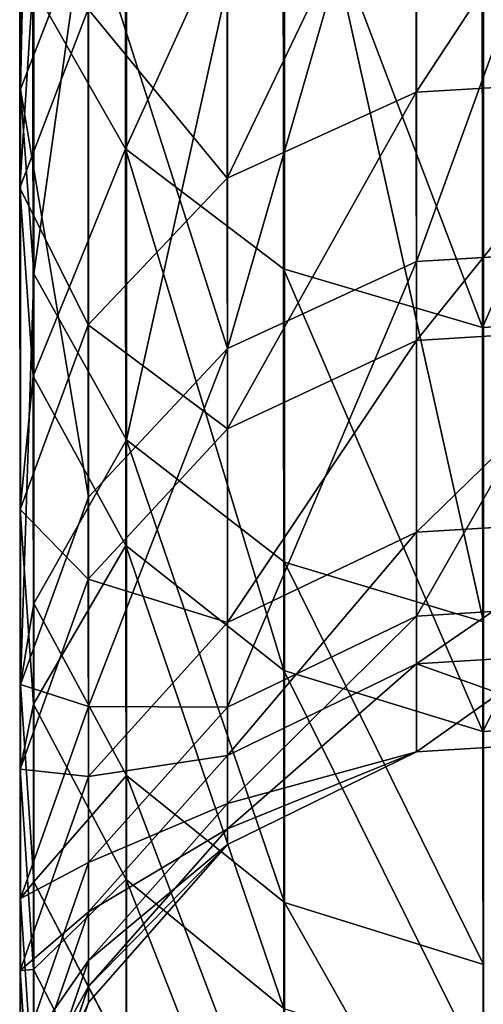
# Model space of a CAD drawing. Extents: x 0 to 230, y 0 to 588.
# Tile 5 of 256: x 124.56 to 126.92, y 96.72 to 101.74. Entities that reach past the tile are written whole.
import ezdxf

# ---------------------------------------------------------------- set-up
doc = ezdxf.new("R2010")
doc.units = 0
doc.header["$LTSCALE"] = 25.4
doc.layers.get('0').update_dxf_attribs({"color": 13, "linetype": 'CONTINUOUS'})

# ---------------------------------------------------------------- blocks, each defined once
blk = doc.blocks.new('VIPER-I-6512-6513_STL_3')
at = {"color": 7}
for p, q in [((-3.1114, 110.1819, 752.6108), (-3.1114, 114.2438, 746.2125)), ((-3.1114, 110.1819, 752.6108), (-3.1114, 114.2438, 746.2125)), ((-3.0436, 113.3783, 745.5815), (-3.0436, 109.2402, 752.1009)), ((-3.0436, 113.3783, 745.5815), (-3.0436, 109.2402, 752.1009)), ((-2.5711, 108.3931, 751.6422), (-2.5711, 112.5997, 745.0139)), ((-2.5711, 108.3931, 751.6422), (-2.5711, 112.5997, 745.0139)), ((-2.5769, 112.229, 804.2966), (-2.5751, 109.8774, 800.5984)), ((-2.5769, 112.229, 804.2966), (-2.5751, 109.8774, 800.5984)), ((-1.0916, 109.3031, 760.1459), (-1.0916, 112.1982, 753.7025)), ((-1.0916, 109.3031, 760.1459), (-1.0916, 112.1982, 753.7025)), ((-1.7659, 107.7694, 751.3045), (-1.7659, 112.0265, 744.596)), ((-1.7659, 107.7694, 751.3045), (-1.7659, 112.0265, 744.596)), ((-2.055, 111.7828, 753.4775), (-2.055, 108.8585, 759.9861)), ((-2.055, 111.7828, 753.4775), (-2.055, 108.8585, 759.9861)), ((-1.0933, 110.1661, 791.403), (-1.0942, 111.7374, 794.9284)), ((-1.0933, 110.1661, 791.403), (-1.0942, 111.7374, 794.9284)), ((-3.1153, 111.6325, 799.5697), (-3.114, 109.6791, 795.9385)), ((-3.1153, 111.6325, 799.5697), (-3.114, 109.6791, 795.9385)), ((-1.77, 109.2656, 800.9572), (-1.7718, 111.6445, 804.6985)), ((-1.77, 109.2656, 800.9572), (-1.7718, 111.6445, 804.6985)), ((-0.7565, 111.3586, 804.8956), (-0.7548, 108.9662, 801.1331)), ((-0.7565, 111.3586, 804.8956), (-0.7548, 108.9662, 801.1331)), ((-2.0567, 109.7276, 791.5787), (-2.0576, 111.3132, 795.1364)), ((-2.0567, 109.7276, 791.5787), (-2.0576, 111.3132, 795.1364)), ((-3.1114, 110.1819, 752.6108), (-2.7643, 111.0747, 753.0942)), ((-3.1114, 110.1819, 752.6108), (-2.7643, 111.0747, 753.0942)), ((-2.7643, 108.1008, 759.7138), (-2.7643, 111.0747, 753.0942)), ((-2.7643, 108.1008, 759.7138), (-2.7643, 111.0747, 753.0942)), ((-2.5751, 109.8774, 800.5984), (-3.0475, 110.7086, 800.1111)), ((-3.0475, 110.7086, 800.1111), (-3.0463, 108.7178, 796.4105)), ((-2.5751, 109.8774, 800.5984), (-3.0475, 110.7086, 800.1111)), ((-3.0475, 110.7086, 800.1111), (-3.0463, 108.7178, 796.4105)), ((-3.114, 109.6791, 795.9385), (-2.7668, 110.5904, 795.4911)), ((-3.114, 109.6791, 795.9385), (-2.7668, 110.5904, 795.4911)), ((-2.766, 108.9802, 791.8782), (-2.7668, 110.5904, 795.4911)), ((-2.766, 108.9802, 791.8782), (-2.7668, 110.5904, 795.4911)), ((-1.0933, 110.1661, 791.403), (-0.0224, 110.2291, 791.378)), ((-1.0933, 110.1661, 791.403), (-0.0224, 110.2291, 791.378)), ((-3.1114, 110.1819, 752.6108), (-3.0436, 109.2402, 752.1009)), ((-3.1114, 110.1819, 752.6108), (-3.1114, 107.1454, 759.3705)), ((-3.1114, 110.1819, 752.6108), (-3.1114, 107.1454, 759.3705)), ((-3.1114, 110.1819, 752.6108), (-3.0436, 109.2402, 752.1009)), ((-2.0567, 109.7276, 791.5787), (-1.0933, 110.1661, 791.403)), ((-2.0567, 109.7276, 791.5787), (-1.0933, 110.1661, 791.403)), ((-1.0927, 108.9004, 787.8651), (-1.0933, 110.1661, 791.403)), ((-1.0927, 108.9004, 787.8651), (-1.0933, 110.1661, 791.403)), ((-1.77, 109.2656, 800.9572), (-2.5751, 109.8774, 800.5984)), ((-2.5751, 109.8774, 800.5984), (-2.5739, 107.8531, 796.8353)), ((-1.77, 109.2656, 800.9572), (-2.5751, 109.8774, 800.5984)), ((-2.5751, 109.8774, 800.5984), (-2.5739, 107.8531, 796.8353)), ((-2.766, 108.9802, 791.8782), (-2.0567, 109.7276, 791.5787)), ((-2.766, 108.9802, 791.8782), (-2.0567, 109.7276, 791.5787)), ((-2.0561, 108.4497, 788.0068), (-2.0567, 109.7276, 791.5787)), ((-2.0561, 108.4497, 788.0068), (-2.0567, 109.7276, 791.5787)), ((-3.0463, 108.7178, 796.4105), (-3.114, 109.6791, 795.9385)), ((-3.114, 109.6791, 795.9385), (-3.1131, 108.0378, 792.2561)), ((-3.0463, 108.7178, 796.4105), (-3.114, 109.6791, 795.9385)), ((-3.114, 109.6791, 795.9385), (-3.1131, 108.0378, 792.2561)), ((-1.0916, 109.3031, 760.1459), (-0.0208, 109.367, 760.1688)), ((-1.0916, 109.3031, 760.1459), (-0.0208, 109.367, 760.1688)), ((-2.055, 108.8585, 759.9861), (-1.0916, 109.3031, 760.1459)), ((-2.055, 108.8585, 759.9861), (-1.0916, 109.3031, 760.1459)), ((-1.0917, 107.4936, 766.8054), (-1.0916, 109.3031, 760.1459)), ((-1.0917, 107.4936, 766.8054), (-1.0916, 109.3031, 760.1459)), ((-1.7687, 107.2165, 797.1481), (-1.77, 109.2656, 800.9572)), ((-0.7548, 108.9662, 801.1331), (-1.77, 109.2656, 800.9572)), ((-1.7687, 107.2165, 797.1481), (-1.77, 109.2656, 800.9572)), ((-0.7548, 108.9662, 801.1331), (-1.77, 109.2656, 800.9572)), ((-3.1114, 107.1454, 759.3705), (-3.0436, 109.2402, 752.1009)), ((-3.1114, 107.1454, 759.3705), (-3.0436, 109.2402, 752.1009)), ((-2.5711, 108.3931, 751.6422), (-3.0436, 109.2402, 752.1009)), ((-3.0436, 109.2402, 752.1009), (-3.0436, 107.5587, 755.4955)), ((-2.5711, 108.3931, 751.6422), (-3.0436, 109.2402, 752.1009)), ((-3.0436, 109.2402, 752.1009), (-3.0436, 107.5587, 755.4955)), ((0.3161, 109.0249, 801.0991), (-0.7548, 108.9662, 801.1331)), ((0.3161, 109.0249, 801.0991), (-0.7548, 108.9662, 801.1331)), ((-3.1131, 108.0378, 792.2561), (-2.766, 108.9802, 791.8782)), ((-3.1131, 108.0378, 792.2561), (-2.766, 108.9802, 791.8782)), ((-2.7654, 107.6817, 788.2485), (-2.766, 108.9802, 791.8782)), ((-2.7654, 107.6817, 788.2485), (-2.766, 108.9802, 791.8782)), ((-1.0927, 108.9004, 787.8651), (-0.0219, 108.9651, 787.8448)), ((-1.0927, 108.9004, 787.8651), (-0.0219, 108.9651, 787.8448)), ((-0.7548, 108.9662, 801.1331), (-0.7535, 106.905, 797.3013)), ((-0.7548, 108.9662, 801.1331), (-0.7535, 106.905, 797.3013)), ((-2.0561, 108.4497, 788.0068), (-1.0927, 108.9004, 787.8651)), ((-2.0561, 108.4497, 788.0068), (-1.0927, 108.9004, 787.8651)), ((-1.0923, 107.9211, 784.2673), (-1.0927, 108.9004, 787.8651)), ((-1.0923, 107.9211, 784.2673), (-1.0927, 108.9004, 787.8651)), ((-2.7643, 108.1008, 759.7138), (-2.055, 108.8585, 759.9861)), ((-2.055, 108.8585, 759.9861), (-2.7643, 107.0321, 763.0977)), ((-2.055, 108.8585, 759.9861), (-2.7643, 107.0321, 763.0977)), ((-2.7643, 108.1008, 759.7138), (-2.055, 108.8585, 759.9861)), ((-2.055, 108.8585, 759.9861), (-2.0551, 107.0291, 766.7193)), ((-2.055, 108.8585, 759.9861), (-2.0551, 107.0291, 766.7193)), ((-2.5739, 107.8531, 796.8353), (-3.0463, 108.7178, 796.4105)), ((-3.0463, 108.7178, 796.4105), (-3.0454, 107.0439, 792.6547)), ((-2.5739, 107.8531, 796.8353), (-3.0463, 108.7178, 796.4105)), ((-3.0463, 108.7178, 796.4105), (-3.0454, 107.0439, 792.6547)), ((-2.7654, 107.6817, 788.2485), (-2.0561, 108.4497, 788.0068)), ((-2.7654, 107.6817, 788.2485), (-2.0561, 108.4497, 788.0068)), ((-2.0557, 107.4607, 784.3729), (-2.0561, 108.4497, 788.0068)), ((-2.0557, 107.4607, 784.3729), (-2.0561, 108.4497, 788.0068)), ((-1.7659, 107.7694, 751.3045), (-2.5711, 108.3931, 751.6422)), ((-2.5711, 108.3931, 751.6422), (-2.5711, 106.6801, 755.1005)), ((-1.7659, 107.7694, 751.3045), (-2.5711, 108.3931, 751.6422)), ((-2.5711, 108.3931, 751.6422), (-2.5711, 106.6801, 755.1005)), ((-2.7643, 108.1008, 759.7138), (-3.1114, 107.1454, 759.3705)), ((-2.7643, 108.1008, 759.7138), (-3.1114, 107.1454, 759.3705)), ((-2.7643, 108.1008, 759.7138), (-2.7643, 107.0321, 763.0977)), ((-2.7643, 108.1008, 759.7138), (-2.7643, 107.0321, 763.0977)), ((-3.0454, 107.0439, 792.6547), (-3.1131, 108.0378, 792.2561)), ((-3.1131, 108.0378, 792.2561), (-3.1125, 106.7133, 788.5534)), ((-3.0454, 107.0439, 792.6547), (-3.1131, 108.0378, 792.2561)), ((-3.1131, 108.0378, 792.2561), (-3.1125, 106.7133, 788.5534)), ((-1.0923, 107.9211, 784.2673), (-0.0215, 107.9873, 784.2521)), ((-1.0923, 107.9211, 784.2673), (-0.0215, 107.9873, 784.2521)), ((-2.0557, 107.4607, 784.3729), (-1.0923, 107.9211, 784.2673)), ((-2.0557, 107.4607, 784.3729), (-1.0923, 107.9211, 784.2673)), ((-1.0921, 107.2499, 780.6927), (-1.0923, 107.9211, 784.2673)), ((-1.0921, 107.2499, 780.6927), (-1.0923, 107.9211, 784.2673)), ((-1.7687, 107.2165, 797.1481), (-2.5739, 107.8531, 796.8353)), ((-2.5739, 107.8531, 796.8353), (-2.5729, 106.1497, 793.0133)), ((-1.7687, 107.2165, 797.1481), (-2.5739, 107.8531, 796.8353)), ((-2.5739, 107.8531, 796.8353), (-2.5729, 106.1497, 793.0133)), ((-0.7506, 107.4641, 751.1392), (-1.7659, 107.7694, 751.3045)), ((-1.7659, 107.7694, 751.3045), (-1.7659, 106.0332, 754.8097)), ((-0.7506, 107.4641, 751.1392), (-1.7659, 107.7694, 751.3045)), ((-1.7659, 107.7694, 751.3045), (-1.7659, 106.0332, 754.8097)), ((-3.1125, 106.7133, 788.5534), (-2.7654, 107.6817, 788.2485)), ((-3.1125, 106.7133, 788.5534), (-2.7654, 107.6817, 788.2485)), ((-2.765, 106.6759, 784.5531), (-2.7654, 107.6817, 788.2485)), ((-2.765, 106.6759, 784.5531), (-2.7654, 107.6817, 788.2485)), ((-3.1114, 107.1454, 759.3705), (-3.0436, 107.5587, 755.4955)), ((-3.1114, 107.1454, 759.3705), (-3.0436, 107.5587, 755.4955)), ((-3.0436, 107.5587, 755.4955), (-3.0436, 106.1377, 759.0084)), ((-3.0436, 107.5587, 755.4955), (-2.5711, 106.6801, 755.1005)), ((-3.0436, 107.5587, 755.4955), (-3.0436, 106.1377, 759.0084)), ((-3.0436, 107.5587, 755.4955), (-2.5711, 106.6801, 755.1005)), ((-1.0917, 107.4936, 766.8054), (-0.0208, 107.5603, 766.8178)), ((-1.0917, 107.4936, 766.8054), (-0.0208, 107.5603, 766.8178)), ((-1.0917, 107.4936, 766.8054), (-2.0551, 107.0291, 766.7193)), ((-1.0917, 107.4936, 766.8054), (-2.0551, 106.5376, 770.1531)), ((-1.0917, 107.4936, 766.8054), (-2.0551, 106.5376, 770.1531)), ((-1.0917, 107.4936, 766.8054), (-2.0551, 107.0291, 766.7193)), ((-1.0917, 107.4936, 766.8054), (-1.0918, 106.8006, 773.6679)), ((-1.0917, 107.4936, 766.8054), (-1.0918, 106.8006, 773.6679)), ((-2.765, 106.6759, 784.5531), (-2.0557, 107.4607, 784.3729)), ((-2.765, 106.6759, 784.5531), (-2.0557, 107.4607, 784.3729)), ((-2.0555, 106.7823, 780.7608), (-2.0557, 107.4607, 784.3729)), ((-2.0555, 106.7823, 780.7608), (-2.0557, 107.4607, 784.3729)), ((-1.0921, 107.2499, 780.6927), (-0.0212, 107.317, 780.6829)), ((-1.0921, 107.2499, 780.6927), (-0.0212, 107.317, 780.6829)), ((-2.0555, 106.7823, 780.7608), (-1.0921, 107.2499, 780.6927)), ((-2.0555, 106.7823, 780.7608), (-1.0921, 107.2499, 780.6927)), ((-2.0553, 106.4081, 777.1862), (-1.0921, 107.2499, 780.6927)), ((-2.0553, 106.4081, 777.1862), (-1.0921, 107.2499, 780.6927)), ((-1.0918, 106.8006, 773.6679), (-1.0921, 107.2499, 780.6927)), ((-1.0918, 106.8006, 773.6679), (-1.0921, 107.2499, 780.6927)), ((-1.7678, 105.4915, 793.2775), (-1.7687, 107.2165, 797.1481)), ((-0.7535, 106.905, 797.3013), (-1.7687, 107.2165, 797.1481)), ((-1.7678, 105.4915, 793.2775), (-1.7687, 107.2165, 797.1481)), ((-0.7535, 106.905, 797.3013), (-1.7687, 107.2165, 797.1481)), ((-3.0436, 106.1377, 759.0084), (-3.1114, 107.1454, 759.3705)), ((-3.1114, 106.0524, 762.8311), (-3.1114, 107.1454, 759.3705)), ((-3.0436, 106.1377, 759.0084), (-3.1114, 107.1454, 759.3705)), ((-3.1114, 106.0524, 762.8311), (-3.1114, 107.1454, 759.3705)), ((-2.5729, 106.1497, 793.0133), (-3.0454, 107.0439, 792.6547)), ((-3.0454, 107.0439, 792.6547), (-3.0447, 105.6918, 788.875)), ((-2.5729, 106.1497, 793.0133), (-3.0454, 107.0439, 792.6547)), ((-3.0454, 107.0439, 792.6547), (-3.0447, 105.6918, 788.875)), ((-2.7643, 107.0321, 763.0977), (-3.1114, 106.0524, 762.8311)), ((-2.7643, 107.0321, 763.0977), (-3.1114, 106.0524, 762.8311)), ((-2.0551, 107.0291, 766.7193), (-2.7643, 107.0321, 763.0977)), ((-2.7643, 107.0321, 763.0977), (-2.7643, 106.2374, 766.5725)), ((-2.7643, 107.0321, 763.0977), (-2.7643, 106.2374, 766.5725)), ((-2.0551, 107.0291, 766.7193), (-2.7643, 107.0321, 763.0977)), ((-2.7643, 106.2374, 766.5725), (-2.0551, 107.0291, 766.7193)), ((-2.7643, 106.2374, 766.5725), (-2.0551, 107.0291, 766.7193)), ((-2.0551, 106.5376, 770.1531), (-2.0551, 107.0291, 766.7193)), ((-2.0551, 106.5376, 770.1531), (-2.0551, 107.0291, 766.7193)), ((0.3174, 106.9659, 797.2717), (-0.7535, 106.905, 797.3013)), ((0.3174, 106.9659, 797.2717), (-0.7535, 106.905, 797.3013)), ((-0.7535, 106.905, 797.3013), (-0.7525, 105.1693, 793.4069)), ((-0.7535, 106.905, 797.3013), (-0.7525, 105.1693, 793.4069)), ((-1.0918, 106.8006, 773.6679), (-0.0209, 106.8684, 773.6692)), ((-1.0918, 106.8006, 773.6679), (-0.0209, 106.8684, 773.6692)), ((-2.7647, 105.9856, 780.877), (-2.0555, 106.7823, 780.7608)), ((-2.7647, 105.9856, 780.877), (-2.0555, 106.7823, 780.7608)), ((-2.0553, 106.4081, 777.1862), (-2.0555, 106.7823, 780.7608)), ((-2.0553, 106.4081, 777.1862), (-2.0555, 106.7823, 780.7608)), ((-1.0918, 106.8006, 773.6679), (-2.0553, 106.4081, 777.1862)), ((-1.0918, 106.8006, 773.6679), (-2.0553, 106.4081, 777.1862)), ((-1.0918, 106.8006, 773.6679), (-2.0552, 106.3283, 773.6592)), ((-1.0918, 106.8006, 773.6679), (-2.0552, 106.3283, 773.6592)), ((-1.0918, 106.8006, 773.6679), (-2.0551, 106.5376, 770.1531)), ((-1.0918, 106.8006, 773.6679), (-2.0551, 106.5376, 770.1531)), ((-3.0447, 105.6918, 788.875), (-3.1125, 106.7133, 788.5534)), ((-3.1125, 106.7133, 788.5534), (-3.1121, 105.6864, 784.7803)), ((-3.0447, 105.6918, 788.875), (-3.1125, 106.7133, 788.5534)), ((-3.1125, 106.7133, 788.5534), (-3.1121, 105.6864, 784.7803)), ((-3.1121, 105.6864, 784.7803), (-2.765, 106.6759, 784.5531)), ((-3.1121, 105.6864, 784.7803), (-2.765, 106.6759, 784.5531)), ((-2.7647, 105.9856, 780.877), (-2.765, 106.6759, 784.5531)), ((-2.7647, 105.9856, 780.877), (-2.765, 106.6759, 784.5531)), ((-2.5711, 106.6801, 755.1005), (-2.5711, 105.2311, 758.6826)), ((-2.5711, 106.6801, 755.1005), (-1.7659, 106.0332, 754.8097)), ((-2.5711, 106.6801, 755.1005), (-2.5711, 105.2311, 758.6826)), ((-2.5711, 106.6801, 755.1005), (-1.7659, 106.0332, 754.8097)), ((-2.0551, 106.5376, 770.1531), (-2.7643, 105.7366, 770.072)), ((-2.0551, 106.5376, 770.1531), (-2.7643, 105.7366, 770.072)), ((-2.0552, 106.3283, 773.6592), (-2.0551, 106.5376, 770.1531)), ((-2.0552, 106.3283, 773.6592), (-2.0551, 106.5376, 770.1531)), ((-2.0553, 106.4081, 777.1862), (-2.7645, 105.6046, 777.2371)), ((-2.0553, 106.4081, 777.1862), (-2.7645, 105.6046, 777.2371)), ((-2.0553, 106.4081, 777.1862), (-2.0552, 106.3283, 773.6592)), ((-2.0553, 106.4081, 777.1862), (-2.0552, 106.3283, 773.6592)), ((-2.7644, 105.5233, 773.6445), (-2.0552, 106.3283, 773.6592)), ((-2.7644, 105.5233, 773.6445), (-2.0552, 106.3283, 773.6592)), ((-3.1114, 105.2391, 766.3875), (-2.7643, 106.2374, 766.5725)), ((-3.1114, 105.2391, 766.3875), (-2.7643, 106.2374, 766.5725)), ((-2.7643, 105.7366, 770.072), (-2.7643, 106.2374, 766.5725)), ((-2.7643, 105.7366, 770.072), (-2.7643, 106.2374, 766.5725)), ((-2.5711, 105.2311, 758.6826), (-3.0436, 106.1377, 759.0084)), ((-3.0436, 105.0192, 762.5498), (-3.0436, 106.1377, 759.0084)), ((-2.5711, 105.2311, 758.6826), (-3.0436, 106.1377, 759.0084)), ((-3.0436, 105.0192, 762.5498), (-3.0436, 106.1377, 759.0084)), ((-1.7678, 105.4915, 793.2775), (-2.5729, 106.1497, 793.0133)), ((-2.5729, 106.1497, 793.0133), (-2.5723, 104.7729, 789.1644)), ((-1.7678, 105.4915, 793.2775), (-2.5729, 106.1497, 793.0133)), ((-2.5729, 106.1497, 793.0133), (-2.5723, 104.7729, 789.1644)), ((-3.1114, 106.0524, 762.8311), (-3.1114, 105.2391, 766.3875)), ((-3.1114, 106.0524, 762.8311), (-3.0436, 105.0192, 762.5498)), ((-3.1114, 106.0524, 762.8311), (-3.1114, 105.2391, 766.3875)), ((-3.1114, 106.0524, 762.8311), (-3.0436, 105.0192, 762.5498)), ((-1.7659, 106.0332, 754.8097), (-1.7659, 104.5636, 758.4428)), ((-1.7659, 106.0332, 754.8097), (-0.7506, 105.7166, 754.6674)), ((-1.7659, 106.0332, 754.8097), (-1.7659, 104.5636, 758.4428)), ((-1.7659, 106.0332, 754.8097), (-0.7506, 105.7166, 754.6674)), ((-3.1119, 104.981, 781.0236), (-2.7647, 105.9856, 780.877)), ((-3.1119, 104.981, 781.0236), (-2.7647, 105.9856, 780.877)), ((-2.7645, 105.6046, 777.2371), (-2.7647, 105.9856, 780.877)), ((-2.7645, 105.6046, 777.2371), (-2.7647, 105.9856, 780.877)), ((-2.7643, 105.7366, 770.072), (-3.1115, 104.7266, 769.9697)), ((-2.7643, 105.7366, 770.072), (-3.1115, 104.7266, 769.9697)), ((-2.7643, 105.7366, 770.072), (-2.7644, 105.5233, 773.6445)), ((-2.7643, 105.7366, 770.072), (-2.7644, 105.5233, 773.6445)), ((-3.0443, 104.6427, 785.02), (-3.1121, 105.6864, 784.7803)), ((-3.1121, 105.6864, 784.7803), (-3.1119, 104.981, 781.0236)), ((-3.0443, 104.6427, 785.02), (-3.1121, 105.6864, 784.7803)), ((-3.1121, 105.6864, 784.7803), (-3.1119, 104.981, 781.0236)), ((-2.5723, 104.7729, 789.1644), (-3.0447, 105.6918, 788.875)), ((-3.0447, 105.6918, 788.875), (-3.0443, 104.6427, 785.02)), ((-2.5723, 104.7729, 789.1644), (-3.0447, 105.6918, 788.875)), ((-3.0447, 105.6918, 788.875), (-3.0443, 104.6427, 785.02)), ((-2.7645, 105.6046, 777.2371), (-3.1117, 104.5914, 777.3014)), ((-2.7645, 105.6046, 777.2371), (-3.1117, 104.5914, 777.3014)), ((-2.7645, 105.6046, 777.2371), (-2.7644, 105.5233, 773.6445)), ((-2.7645, 105.6046, 777.2371), (-2.7644, 105.5233, 773.6445)), ((-3.1115, 104.5083, 773.6259), (-2.7644, 105.5233, 773.6445)), ((-3.1115, 104.5083, 773.6259), (-2.7644, 105.5233, 773.6445))]:
    blk.add_line(p, q, dxfattribs=at)
mesh = blk.add_polyface(dxfattribs=at)
corners = [(-2.7643, 111.0747, 753.0942), (-3.1114, 114.2438, 746.2125), (-3.1114, 110.1819, 752.6108), (-2.7643, 115.0644, 746.8107)]
mesh.append_faces([[corners[k] for k in face] for face in [(0, 1, 2), (1, 0, 3)]], dxfattribs={"vtx0": -1, "color": 7})
mesh = blk.add_polyface(dxfattribs=at)
corners = [(-3.1114, 110.1819, 752.6108), (-3.0436, 113.3783, 745.5815), (-3.0436, 109.2402, 752.1009), (-3.1114, 114.2438, 746.2125)]
mesh.append_faces([[corners[k] for k in face] for face in [(0, 1, 2), (1, 0, 3)]], dxfattribs={"vtx0": -1, "color": 7})
mesh = blk.add_polyface(dxfattribs=at)
corners = [(-3.0436, 109.2402, 752.1009), (-2.5711, 112.5997, 745.0139), (-2.5711, 108.3931, 751.6422), (-3.0436, 113.3783, 745.5815)]
mesh.append_faces([[corners[k] for k in face] for face in [(0, 1, 2), (1, 0, 3)]], dxfattribs={"vtx0": -1, "color": 7})
mesh = blk.add_polyface(dxfattribs=at)
corners = [(-2.5769, 112.229, 804.2966), (-3.0475, 110.7086, 800.1111), (-2.5751, 109.8774, 800.5984), (-3.0492, 113.023, 803.7509)]
mesh.append_faces([[corners[k] for k in face] for face in [(0, 1, 2), (1, 0, 3)]], dxfattribs={"vtx0": -1, "color": 7})
mesh = blk.add_polyface(dxfattribs=at)
corners = [(-2.5711, 108.3931, 751.6422), (-1.7659, 112.0265, 744.596), (-1.7659, 107.7694, 751.3045), (-2.5711, 112.5997, 745.0139)]
mesh.append_faces([[corners[k] for k in face] for face in [(0, 1, 2), (1, 0, 3)]], dxfattribs={"vtx0": -1, "color": 7})
mesh = blk.add_polyface(dxfattribs=at)
corners = [(-3.1153, 111.6325, 799.5697), (-2.7668, 110.5904, 795.4911), (-3.114, 109.6791, 795.9385), (-2.7681, 112.5085, 799.0565)]
mesh.append_faces([[corners[k] for k in face] for face in [(0, 1, 2), (1, 0, 3)]], dxfattribs={"vtx0": -1, "color": 7})
mesh = blk.add_polyface(dxfattribs=at)
corners = [(-1.0916, 109.3031, 760.1459), (-0.0208, 112.2579, 753.7348), (-1.0916, 112.1982, 753.7025), (-0.0208, 109.367, 760.1688)]
mesh.append_faces([[corners[k] for k in face] for face in [(0, 1, 2), (1, 0, 3)]], dxfattribs={"vtx0": -1, "color": 7})
mesh = blk.add_polyface(dxfattribs=at)
corners = [(-1.7718, 111.6445, 804.6985), (-2.5751, 109.8774, 800.5984), (-1.77, 109.2656, 800.9572), (-2.5769, 112.229, 804.2966)]
mesh.append_faces([[corners[k] for k in face] for face in [(0, 1, 2), (1, 0, 3)]], dxfattribs={"vtx0": -1, "color": 7})
mesh = blk.add_polyface(dxfattribs=at)
corners = [(-2.055, 108.8585, 759.9861), (-1.0916, 112.1982, 753.7025), (-2.055, 111.7828, 753.4775), (-1.0916, 109.3031, 760.1459)]
mesh.append_faces([[corners[k] for k in face] for face in [(0, 1, 2), (1, 0, 3)]], dxfattribs={"vtx0": -1, "color": 7})
mesh = blk.add_polyface(dxfattribs=at)
corners = [(-0.7506, 107.4641, 751.1392), (-1.7659, 112.0265, 744.596), (-0.7506, 111.7459, 744.3915), (-1.7659, 107.7694, 751.3045)]
mesh.append_faces([[corners[k] for k in face] for face in [(0, 1, 2), (1, 0, 3)]], dxfattribs={"vtx0": -1, "color": 7})
mesh = blk.add_polyface(dxfattribs=at)
corners = [(-2.055, 108.8585, 759.9861), (-2.7643, 111.0747, 753.0942), (-2.7643, 108.1008, 759.7138), (-2.055, 111.7828, 753.4775)]
mesh.append_faces([[corners[k] for k in face] for face in [(0, 1, 2), (1, 0, 3)]], dxfattribs={"vtx0": -1, "color": 7})
mesh = blk.add_polyface(dxfattribs=at)
corners = [(-1.0933, 110.1661, 791.403), (-0.0233, 111.7983, 794.8988), (-0.0224, 110.2291, 791.378), (-1.0942, 111.7374, 794.9284)]
mesh.append_faces([[corners[k] for k in face] for face in [(0, 1, 2), (1, 0, 3)]], dxfattribs={"vtx0": -1, "color": 7})
mesh = blk.add_polyface(dxfattribs=at)
corners = [(-2.0567, 109.7276, 791.5787), (-1.0942, 111.7374, 794.9284), (-1.0933, 110.1661, 791.403), (-2.0576, 111.3132, 795.1364)]
mesh.append_faces([[corners[k] for k in face] for face in [(0, 1, 2), (1, 0, 3)]], dxfattribs={"vtx0": -1, "color": 7})
mesh = blk.add_polyface(dxfattribs=at)
corners = [(-3.0475, 110.7086, 800.1111), (-3.114, 109.6791, 795.9385), (-3.0463, 108.7178, 796.4105), (-3.1153, 111.6325, 799.5697)]
mesh.append_faces([[corners[k] for k in face] for face in [(0, 1, 2), (1, 0, 3)]], dxfattribs={"vtx0": -1, "color": 7})
mesh = blk.add_polyface(dxfattribs=at)
corners = [(-0.7548, 108.9662, 801.1331), (-1.7718, 111.6445, 804.6985), (-1.77, 109.2656, 800.9572), (-0.7565, 111.3586, 804.8956)]
mesh.append_faces([[corners[k] for k in face] for face in [(0, 1, 2), (1, 0, 3)]], dxfattribs={"vtx0": -1, "color": 7})
mesh = blk.add_polyface(dxfattribs=at)
corners = [(0.3143, 111.4146, 804.8577), (-0.7548, 108.9662, 801.1331), (0.3161, 109.0249, 801.0991), (-0.7565, 111.3586, 804.8956)]
mesh.append_faces([[corners[k] for k in face] for face in [(0, 1, 2), (1, 0, 3)]], dxfattribs={"vtx0": -1, "color": 7})
mesh = blk.add_polyface(dxfattribs=at)
corners = [(-2.7668, 110.5904, 795.4911), (-2.0567, 109.7276, 791.5787), (-2.766, 108.9802, 791.8782), (-2.0576, 111.3132, 795.1364)]
mesh.append_faces([[corners[k] for k in face] for face in [(0, 1, 2), (1, 0, 3)]], dxfattribs={"vtx0": -1, "color": 7})
mesh = blk.add_polyface(dxfattribs=at)
corners = [(-2.7643, 108.1008, 759.7138), (-3.1114, 110.1819, 752.6108), (-3.1114, 107.1454, 759.3705), (-2.7643, 111.0747, 753.0942)]
mesh.append_faces([[corners[k] for k in face] for face in [(0, 1, 2), (1, 0, 3)]], dxfattribs={"vtx0": -1, "color": 7})
mesh = blk.add_polyface(dxfattribs=at)
corners = [(-2.5751, 109.8774, 800.5984), (-3.0463, 108.7178, 796.4105), (-2.5739, 107.8531, 796.8353), (-3.0475, 110.7086, 800.1111)]
mesh.append_faces([[corners[k] for k in face] for face in [(0, 1, 2), (1, 0, 3)]], dxfattribs={"vtx0": -1, "color": 7})
mesh = blk.add_polyface(dxfattribs=at)
corners = [(-3.114, 109.6791, 795.9385), (-2.766, 108.9802, 791.8782), (-3.1131, 108.0378, 792.2561), (-2.7668, 110.5904, 795.4911)]
mesh.append_faces([[corners[k] for k in face] for face in [(0, 1, 2), (1, 0, 3)]], dxfattribs={"vtx0": -1, "color": 7})
mesh = blk.add_polyface(dxfattribs=at)
corners = [(-1.0927, 108.9004, 787.8651), (-0.0224, 110.2291, 791.378), (-0.0219, 108.9651, 787.8448), (-1.0933, 110.1661, 791.403)]
mesh.append_faces([[corners[k] for k in face] for face in [(0, 1, 2), (1, 0, 3)]], dxfattribs={"vtx0": -1, "color": 7})
mesh = blk.add_polyface(dxfattribs=at)
corners = [(-3.1114, 110.1819, 752.6108), (-3.0436, 109.2402, 752.1009), (-3.1114, 107.1454, 759.3705)]
mesh.append_faces([[corners[k] for k in face] for face in [(0, 1, 2)]], dxfattribs={"color": 7})
mesh = blk.add_polyface(dxfattribs=at)
corners = [(-2.0561, 108.4497, 788.0068), (-1.0933, 110.1661, 791.403), (-1.0927, 108.9004, 787.8651), (-2.0567, 109.7276, 791.5787)]
mesh.append_faces([[corners[k] for k in face] for face in [(0, 1, 2), (1, 0, 3)]], dxfattribs={"vtx0": -1, "color": 7})
mesh = blk.add_polyface(dxfattribs=at)
corners = [(-1.7687, 107.2165, 797.1481), (-2.5751, 109.8774, 800.5984), (-2.5739, 107.8531, 796.8353), (-1.77, 109.2656, 800.9572)]
mesh.append_faces([[corners[k] for k in face] for face in [(0, 1, 2), (1, 0, 3)]], dxfattribs={"vtx0": -1, "color": 7})
mesh = blk.add_polyface(dxfattribs=at)
corners = [(-2.766, 108.9802, 791.8782), (-2.0561, 108.4497, 788.0068), (-2.7654, 107.6817, 788.2485), (-2.0567, 109.7276, 791.5787)]
mesh.append_faces([[corners[k] for k in face] for face in [(0, 1, 2), (1, 0, 3)]], dxfattribs={"vtx0": -1, "color": 7})
mesh = blk.add_polyface(dxfattribs=at)
corners = [(-3.0463, 108.7178, 796.4105), (-3.1131, 108.0378, 792.2561), (-3.0454, 107.0439, 792.6547), (-3.114, 109.6791, 795.9385)]
mesh.append_faces([[corners[k] for k in face] for face in [(0, 1, 2), (1, 0, 3)]], dxfattribs={"vtx0": -1, "color": 7})
mesh = blk.add_polyface(dxfattribs=at)
corners = [(-1.0917, 107.4936, 766.8054), (-0.0208, 109.367, 760.1688), (-1.0916, 109.3031, 760.1459), (-0.0208, 107.5603, 766.8178)]
mesh.append_faces([[corners[k] for k in face] for face in [(0, 1, 2), (1, 0, 3)]], dxfattribs={"vtx0": -1, "color": 7})
mesh = blk.add_polyface(dxfattribs=at)
corners = [(-2.0551, 107.0291, 766.7193), (-1.0916, 109.3031, 760.1459), (-2.055, 108.8585, 759.9861), (-1.0917, 107.4936, 766.8054)]
mesh.append_faces([[corners[k] for k in face] for face in [(0, 1, 2), (1, 0, 3)]], dxfattribs={"vtx0": -1, "color": 7})
mesh = blk.add_polyface(dxfattribs=at)
corners = [(-0.7535, 106.905, 797.3013), (-1.77, 109.2656, 800.9572), (-1.7687, 107.2165, 797.1481), (-0.7548, 108.9662, 801.1331)]
mesh.append_faces([[corners[k] for k in face] for face in [(0, 1, 2), (1, 0, 3)]], dxfattribs={"vtx0": -1, "color": 7})
mesh = blk.add_polyface(dxfattribs=at)
corners = [(-3.0436, 109.2402, 752.1009), (-3.0436, 107.5587, 755.4955), (-3.1114, 107.1454, 759.3705)]
mesh.append_faces([[corners[k] for k in face] for face in [(0, 1, 2)]], dxfattribs={"color": 7})
mesh = blk.add_polyface(dxfattribs=at)
corners = [(-3.0436, 107.5587, 755.4955), (-2.5711, 108.3931, 751.6422), (-2.5711, 106.6801, 755.1005), (-3.0436, 109.2402, 752.1009)]
mesh.append_faces([[corners[k] for k in face] for face in [(0, 1, 2), (1, 0, 3)]], dxfattribs={"vtx0": -1, "color": 7})
mesh = blk.add_polyface(dxfattribs=at)
corners = [(0.3161, 109.0249, 801.0991), (-0.7535, 106.905, 797.3013), (0.3174, 106.9659, 797.2717), (-0.7548, 108.9662, 801.1331)]
mesh.append_faces([[corners[k] for k in face] for face in [(0, 1, 2), (1, 0, 3)]], dxfattribs={"vtx0": -1, "color": 7})
mesh = blk.add_polyface(dxfattribs=at)
corners = [(-3.1131, 108.0378, 792.2561), (-2.7654, 107.6817, 788.2485), (-3.1125, 106.7133, 788.5534), (-2.766, 108.9802, 791.8782)]
mesh.append_faces([[corners[k] for k in face] for face in [(0, 1, 2), (1, 0, 3)]], dxfattribs={"vtx0": -1, "color": 7})
mesh = blk.add_polyface(dxfattribs=at)
corners = [(-1.0923, 107.9211, 784.2673), (-0.0219, 108.9651, 787.8448), (-0.0215, 107.9873, 784.2521), (-1.0927, 108.9004, 787.8651)]
mesh.append_faces([[corners[k] for k in face] for face in [(0, 1, 2), (1, 0, 3)]], dxfattribs={"vtx0": -1, "color": 7})
mesh = blk.add_polyface(dxfattribs=at)
corners = [(-2.0557, 107.4607, 784.3729), (-1.0927, 108.9004, 787.8651), (-1.0923, 107.9211, 784.2673), (-2.0561, 108.4497, 788.0068)]
mesh.append_faces([[corners[k] for k in face] for face in [(0, 1, 2), (1, 0, 3)]], dxfattribs={"vtx0": -1, "color": 7})
mesh = blk.add_polyface(dxfattribs=at)
corners = [(-2.055, 108.8585, 759.9861), (-2.7643, 107.0321, 763.0977), (-2.0551, 107.0291, 766.7193)]
mesh.append_faces([[corners[k] for k in face] for face in [(0, 1, 2)]], dxfattribs={"color": 7})
mesh = blk.add_polyface(dxfattribs=at)
corners = [(-2.055, 108.8585, 759.9861), (-2.7643, 108.1008, 759.7138), (-2.7643, 107.0321, 763.0977)]
mesh.append_faces([[corners[k] for k in face] for face in [(0, 1, 2)]], dxfattribs={"color": 7})
mesh = blk.add_polyface(dxfattribs=at)
corners = [(-2.5739, 107.8531, 796.8353), (-3.0454, 107.0439, 792.6547), (-2.5729, 106.1497, 793.0133), (-3.0463, 108.7178, 796.4105)]
mesh.append_faces([[corners[k] for k in face] for face in [(0, 1, 2), (1, 0, 3)]], dxfattribs={"vtx0": -1, "color": 7})
mesh = blk.add_polyface(dxfattribs=at)
corners = [(-2.7654, 107.6817, 788.2485), (-2.0557, 107.4607, 784.3729), (-2.765, 106.6759, 784.5531), (-2.0561, 108.4497, 788.0068)]
mesh.append_faces([[corners[k] for k in face] for face in [(0, 1, 2), (1, 0, 3)]], dxfattribs={"vtx0": -1, "color": 7})
mesh = blk.add_polyface(dxfattribs=at)
corners = [(-1.7659, 106.0332, 754.8097), (-2.5711, 108.3931, 751.6422), (-1.7659, 107.7694, 751.3045), (-2.5711, 106.6801, 755.1005)]
mesh.append_faces([[corners[k] for k in face] for face in [(0, 1, 2), (1, 0, 3)]], dxfattribs={"vtx0": -1, "color": 7})
mesh = blk.add_polyface(dxfattribs=at)
corners = [(-2.7643, 107.0321, 763.0977), (-3.1114, 107.1454, 759.3705), (-3.1114, 106.0524, 762.8311), (-2.7643, 108.1008, 759.7138)]
mesh.append_faces([[corners[k] for k in face] for face in [(0, 1, 2), (1, 0, 3)]], dxfattribs={"vtx0": -1, "color": 7})
mesh = blk.add_polyface(dxfattribs=at)
corners = [(-3.0454, 107.0439, 792.6547), (-3.1125, 106.7133, 788.5534), (-3.0447, 105.6918, 788.875), (-3.1131, 108.0378, 792.2561)]
mesh.append_faces([[corners[k] for k in face] for face in [(0, 1, 2), (1, 0, 3)]], dxfattribs={"vtx0": -1, "color": 7})
mesh = blk.add_polyface(dxfattribs=at)
corners = [(-1.0921, 107.2499, 780.6927), (-0.0215, 107.9873, 784.2521), (-0.0212, 107.317, 780.6829), (-1.0923, 107.9211, 784.2673)]
mesh.append_faces([[corners[k] for k in face] for face in [(0, 1, 2), (1, 0, 3)]], dxfattribs={"vtx0": -1, "color": 7})
mesh = blk.add_polyface(dxfattribs=at)
corners = [(-2.0555, 106.7823, 780.7608), (-1.0923, 107.9211, 784.2673), (-1.0921, 107.2499, 780.6927), (-2.0557, 107.4607, 784.3729)]
mesh.append_faces([[corners[k] for k in face] for face in [(0, 1, 2), (1, 0, 3)]], dxfattribs={"vtx0": -1, "color": 7})
mesh = blk.add_polyface(dxfattribs=at)
corners = [(-1.7678, 105.4915, 793.2775), (-2.5739, 107.8531, 796.8353), (-2.5729, 106.1497, 793.0133), (-1.7687, 107.2165, 797.1481)]
mesh.append_faces([[corners[k] for k in face] for face in [(0, 1, 2), (1, 0, 3)]], dxfattribs={"vtx0": -1, "color": 7})
mesh = blk.add_polyface(dxfattribs=at)
corners = [(-0.7506, 105.7166, 754.6674), (-1.7659, 107.7694, 751.3045), (-0.7506, 107.4641, 751.1392), (-1.7659, 106.0332, 754.8097)]
mesh.append_faces([[corners[k] for k in face] for face in [(0, 1, 2), (1, 0, 3)]], dxfattribs={"vtx0": -1, "color": 7})
mesh = blk.add_polyface(dxfattribs=at)
corners = [(-3.1125, 106.7133, 788.5534), (-2.765, 106.6759, 784.5531), (-3.1121, 105.6864, 784.7803), (-2.7654, 107.6817, 788.2485)]
mesh.append_faces([[corners[k] for k in face] for face in [(0, 1, 2), (1, 0, 3)]], dxfattribs={"vtx0": -1, "color": 7})
mesh = blk.add_polyface(dxfattribs=at)
corners = [(-3.0436, 107.5587, 755.4955), (-3.0436, 106.1377, 759.0084), (-3.1114, 107.1454, 759.3705)]
mesh.append_faces([[corners[k] for k in face] for face in [(0, 1, 2)]], dxfattribs={"color": 7})
mesh = blk.add_polyface(dxfattribs=at)
corners = [(-3.0436, 106.1377, 759.0084), (-2.5711, 106.6801, 755.1005), (-2.5711, 105.2311, 758.6826), (-3.0436, 107.5587, 755.4955)]
mesh.append_faces([[corners[k] for k in face] for face in [(0, 1, 2), (1, 0, 3)]], dxfattribs={"vtx0": -1, "color": 7})
mesh = blk.add_polyface(dxfattribs=at)
corners = [(-1.0918, 106.8006, 773.6679), (-0.0208, 107.5603, 766.8178), (-1.0917, 107.4936, 766.8054), (-0.0209, 106.8684, 773.6692)]
mesh.append_faces([[corners[k] for k in face] for face in [(0, 1, 2), (1, 0, 3)]], dxfattribs={"vtx0": -1, "color": 7})
mesh = blk.add_polyface(dxfattribs=at)
corners = [(-1.0918, 106.8006, 773.6679), (-1.0917, 107.4936, 766.8054), (-2.0551, 106.5376, 770.1531)]
mesh.append_faces([[corners[k] for k in face] for face in [(0, 1, 2)]], dxfattribs={"color": 7})
mesh = blk.add_polyface(dxfattribs=at)
corners = [(-2.0551, 106.5376, 770.1531), (-1.0917, 107.4936, 766.8054), (-2.0551, 107.0291, 766.7193)]
mesh.append_faces([[corners[k] for k in face] for face in [(0, 1, 2)]], dxfattribs={"color": 7})
mesh = blk.add_polyface(dxfattribs=at)
corners = [(-2.765, 106.6759, 784.5531), (-2.0555, 106.7823, 780.7608), (-2.7647, 105.9856, 780.877), (-2.0557, 107.4607, 784.3729)]
mesh.append_faces([[corners[k] for k in face] for face in [(0, 1, 2), (1, 0, 3)]], dxfattribs={"vtx0": -1, "color": 7})
mesh = blk.add_polyface(dxfattribs=at)
corners = [(-1.0921, 107.2499, 780.6927), (-0.0209, 106.8684, 773.6692), (-1.0918, 106.8006, 773.6679), (-0.0212, 107.317, 780.6829)]
mesh.append_faces([[corners[k] for k in face] for face in [(0, 1, 2), (1, 0, 3)]], dxfattribs={"vtx0": -1, "color": 7})
mesh = blk.add_polyface(dxfattribs=at)
corners = [(-2.0555, 106.7823, 780.7608), (-1.0921, 107.2499, 780.6927), (-2.0553, 106.4081, 777.1862)]
mesh.append_faces([[corners[k] for k in face] for face in [(0, 1, 2)]], dxfattribs={"color": 7})
mesh = blk.add_polyface(dxfattribs=at)
corners = [(-1.0921, 107.2499, 780.6927), (-1.0918, 106.8006, 773.6679), (-2.0553, 106.4081, 777.1862)]
mesh.append_faces([[corners[k] for k in face] for face in [(0, 1, 2)]], dxfattribs={"color": 7})
mesh = blk.add_polyface(dxfattribs=at)
corners = [(-0.7525, 105.1693, 793.4069), (-1.7687, 107.2165, 797.1481), (-1.7678, 105.4915, 793.2775), (-0.7535, 106.905, 797.3013)]
mesh.append_faces([[corners[k] for k in face] for face in [(0, 1, 2), (1, 0, 3)]], dxfattribs={"vtx0": -1, "color": 7})
mesh = blk.add_polyface(dxfattribs=at)
corners = [(-3.1114, 106.0524, 762.8311), (-3.0436, 106.1377, 759.0084), (-3.0436, 105.0192, 762.5498), (-3.1114, 107.1454, 759.3705)]
mesh.append_faces([[corners[k] for k in face] for face in [(0, 1, 2), (1, 0, 3)]], dxfattribs={"vtx0": -1, "color": 7})
mesh = blk.add_polyface(dxfattribs=at)
corners = [(-2.5729, 106.1497, 793.0133), (-3.0447, 105.6918, 788.875), (-2.5723, 104.7729, 789.1644), (-3.0454, 107.0439, 792.6547)]
mesh.append_faces([[corners[k] for k in face] for face in [(0, 1, 2), (1, 0, 3)]], dxfattribs={"vtx0": -1, "color": 7})
mesh = blk.add_polyface(dxfattribs=at)
corners = [(-2.7643, 106.2374, 766.5725), (-3.1114, 106.0524, 762.8311), (-3.1114, 105.2391, 766.3875), (-2.7643, 107.0321, 763.0977)]
mesh.append_faces([[corners[k] for k in face] for face in [(0, 1, 2), (1, 0, 3)]], dxfattribs={"vtx0": -1, "color": 7})
mesh = blk.add_polyface(dxfattribs=at)
corners = [(-2.7643, 107.0321, 763.0977), (-2.7643, 106.2374, 766.5725), (-2.0551, 107.0291, 766.7193)]
mesh.append_faces([[corners[k] for k in face] for face in [(0, 1, 2)]], dxfattribs={"color": 7})
mesh = blk.add_polyface(dxfattribs=at)
corners = [(-2.0551, 106.5376, 770.1531), (-2.7643, 106.2374, 766.5725), (-2.7643, 105.7366, 770.072), (-2.0551, 107.0291, 766.7193)]
mesh.append_faces([[corners[k] for k in face] for face in [(0, 1, 2), (1, 0, 3)]], dxfattribs={"vtx0": -1, "color": 7})
mesh = blk.add_polyface(dxfattribs=at)
corners = [(0.3174, 106.9659, 797.2717), (-0.7525, 105.1693, 793.4069), (0.3183, 105.2323, 793.3818), (-0.7535, 106.905, 797.3013)]
mesh.append_faces([[corners[k] for k in face] for face in [(0, 1, 2), (1, 0, 3)]], dxfattribs={"vtx0": -1, "color": 7})
mesh = blk.add_polyface(dxfattribs=at)
corners = [(-2.7647, 105.9856, 780.877), (-2.0553, 106.4081, 777.1862), (-2.7645, 105.6046, 777.2371), (-2.0555, 106.7823, 780.7608)]
mesh.append_faces([[corners[k] for k in face] for face in [(0, 1, 2), (1, 0, 3)]], dxfattribs={"vtx0": -1, "color": 7})
mesh = blk.add_polyface(dxfattribs=at)
corners = [(-2.0553, 106.4081, 777.1862), (-1.0918, 106.8006, 773.6679), (-2.0552, 106.3283, 773.6592)]
mesh.append_faces([[corners[k] for k in face] for face in [(0, 1, 2)]], dxfattribs={"color": 7})
mesh = blk.add_polyface(dxfattribs=at)
corners = [(-1.0918, 106.8006, 773.6679), (-2.0551, 106.5376, 770.1531), (-2.0552, 106.3283, 773.6592)]
mesh.append_faces([[corners[k] for k in face] for face in [(0, 1, 2)]], dxfattribs={"color": 7})
mesh = blk.add_polyface(dxfattribs=at)
corners = [(-3.0447, 105.6918, 788.875), (-3.1121, 105.6864, 784.7803), (-3.0443, 104.6427, 785.02), (-3.1125, 106.7133, 788.5534)]
mesh.append_faces([[corners[k] for k in face] for face in [(0, 1, 2), (1, 0, 3)]], dxfattribs={"vtx0": -1, "color": 7})
mesh = blk.add_polyface(dxfattribs=at)
corners = [(-3.1121, 105.6864, 784.7803), (-2.7647, 105.9856, 780.877), (-3.1119, 104.981, 781.0236), (-2.765, 106.6759, 784.5531)]
mesh.append_faces([[corners[k] for k in face] for face in [(0, 1, 2), (1, 0, 3)]], dxfattribs={"vtx0": -1, "color": 7})
mesh = blk.add_polyface(dxfattribs=at)
corners = [(-1.7659, 104.5636, 758.4428), (-2.5711, 106.6801, 755.1005), (-1.7659, 106.0332, 754.8097), (-2.5711, 105.2311, 758.6826)]
mesh.append_faces([[corners[k] for k in face] for face in [(0, 1, 2), (1, 0, 3)]], dxfattribs={"vtx0": -1, "color": 7})
mesh = blk.add_polyface(dxfattribs=at)
corners = [(-2.0552, 106.3283, 773.6592), (-2.7643, 105.7366, 770.072), (-2.7644, 105.5233, 773.6445), (-2.0551, 106.5376, 770.1531)]
mesh.append_faces([[corners[k] for k in face] for face in [(0, 1, 2), (1, 0, 3)]], dxfattribs={"vtx0": -1, "color": 7})
mesh = blk.add_polyface(dxfattribs=at)
corners = [(-2.7645, 105.6046, 777.2371), (-2.0552, 106.3283, 773.6592), (-2.7644, 105.5233, 773.6445), (-2.0553, 106.4081, 777.1862)]
mesh.append_faces([[corners[k] for k in face] for face in [(0, 1, 2), (1, 0, 3)]], dxfattribs={"vtx0": -1, "color": 7})
mesh = blk.add_polyface(dxfattribs=at)
corners = [(-2.7643, 105.7366, 770.072), (-3.1114, 105.2391, 766.3875), (-3.1115, 104.7266, 769.9697), (-2.7643, 106.2374, 766.5725)]
mesh.append_faces([[corners[k] for k in face] for face in [(0, 1, 2), (1, 0, 3)]], dxfattribs={"vtx0": -1, "color": 7})
mesh = blk.add_polyface(dxfattribs=at)
corners = [(-3.0436, 105.0192, 762.5498), (-2.5711, 105.2311, 758.6826), (-2.5711, 104.0897, 762.2968), (-3.0436, 106.1377, 759.0084)]
mesh.append_faces([[corners[k] for k in face] for face in [(0, 1, 2), (1, 0, 3)]], dxfattribs={"vtx0": -1, "color": 7})
mesh = blk.add_polyface(dxfattribs=at)
corners = [(-1.7672, 104.0964, 789.3774), (-2.5729, 106.1497, 793.0133), (-2.5723, 104.7729, 789.1644), (-1.7678, 105.4915, 793.2775)]
mesh.append_faces([[corners[k] for k in face] for face in [(0, 1, 2), (1, 0, 3)]], dxfattribs={"vtx0": -1, "color": 7})
mesh = blk.add_polyface(dxfattribs=at)
corners = [(-3.1114, 105.2391, 766.3875), (-3.0436, 105.0192, 762.5498), (-3.0436, 104.1862, 766.1923), (-3.1114, 106.0524, 762.8311)]
mesh.append_faces([[corners[k] for k in face] for face in [(0, 1, 2), (1, 0, 3)]], dxfattribs={"vtx0": -1, "color": 7})
mesh = blk.add_polyface(dxfattribs=at)
corners = [(-0.7507, 104.237, 758.3254), (-1.7659, 106.0332, 754.8097), (-0.7506, 105.7166, 754.6674), (-1.7659, 104.5636, 758.4428)]
mesh.append_faces([[corners[k] for k in face] for face in [(0, 1, 2), (1, 0, 3)]], dxfattribs={"vtx0": -1, "color": 7})
mesh = blk.add_polyface(dxfattribs=at)
corners = [(-3.1119, 104.981, 781.0236), (-2.7645, 105.6046, 777.2371), (-3.1117, 104.5914, 777.3014), (-2.7647, 105.9856, 780.877)]
mesh.append_faces([[corners[k] for k in face] for face in [(0, 1, 2), (1, 0, 3)]], dxfattribs={"vtx0": -1, "color": 7})
mesh = blk.add_polyface(dxfattribs=at)
corners = [(-2.7644, 105.5233, 773.6445), (-3.1115, 104.7266, 769.9697), (-3.1115, 104.5083, 773.6259), (-2.7643, 105.7366, 770.072)]
mesh.append_faces([[corners[k] for k in face] for face in [(0, 1, 2), (1, 0, 3)]], dxfattribs={"vtx0": -1, "color": 7})
mesh = blk.add_polyface(dxfattribs=at)
corners = [(-3.0443, 104.6427, 785.02), (-3.1119, 104.981, 781.0236), (-3.044, 103.9214, 781.1782), (-3.1121, 105.6864, 784.7803)]
mesh.append_faces([[corners[k] for k in face] for face in [(0, 1, 2), (1, 0, 3)]], dxfattribs={"vtx0": -1, "color": 7})
mesh = blk.add_polyface(dxfattribs=at)
corners = [(-2.5723, 104.7729, 789.1644), (-3.0443, 104.6427, 785.02), (-2.5719, 103.7038, 785.2357), (-3.0447, 105.6918, 788.875)]
mesh.append_faces([[corners[k] for k in face] for face in [(0, 1, 2), (1, 0, 3)]], dxfattribs={"vtx0": -1, "color": 7})
mesh = blk.add_polyface(dxfattribs=at)
corners = [(-3.1117, 104.5914, 777.3014), (-2.7644, 105.5233, 773.6445), (-3.1115, 104.5083, 773.6259), (-2.7645, 105.6046, 777.2371)]
mesh.append_faces([[corners[k] for k in face] for face in [(0, 1, 2), (1, 0, 3)]], dxfattribs={"vtx0": -1, "color": 7})
blk = doc.blocks.new('GRUPUJ_1')
at = {"color": 0}
blk.add_blockref('VIPER-I-6512-6513_STL_3', (127.6715, -8.7968, -2.1073), dxfattribs=at)

msp = doc.modelspace()

# ---------------------------------------------------------------- block references
at = {"color": 0}
msp.add_blockref('GRUPUJ_1', (0, 0), dxfattribs=at)

doc.saveas('drawing.dxf')
